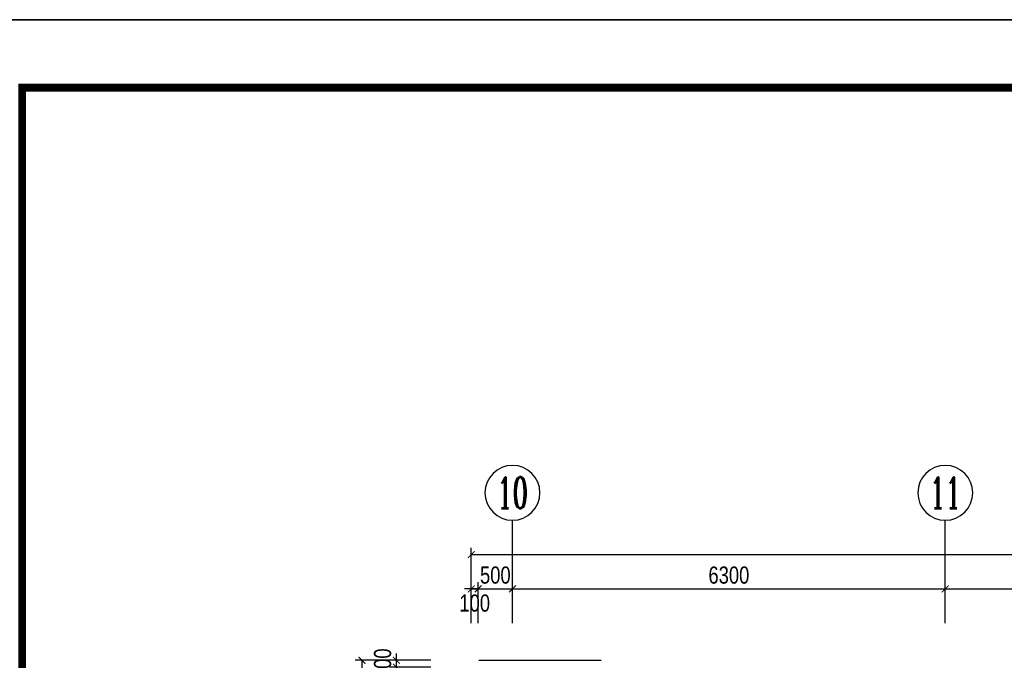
# Model space of a CAD drawing. Header units: millimetres. Extents: x -539149 to -534375, y 505028 to 505469.
# Tile 36 of 135: x -537345 to -537202, y 505365 to 505459. Entities that reach past the tile are written whole.
import ezdxf
from ezdxf.enums import TextEntityAlignment as Align

# ---------------------------------------------------------------- set-up
doc = ezdxf.new("R2010")
doc.units = ezdxf.units.MM
doc.header["$LTSCALE"] = 10
doc.layers.get('Defpoints').update_dxf_attribs({"color": 8})
for name, color, linetype in [('A-建筑-原墙体', 2, 'Continuous'), ('A-建筑-窗户', 4, 'Continuous'), ('A-建筑-轴号', 3, 'Continuous'), ('A2图框$0$E-图框', 100, 'Continuous'), ('AXIS_TEXT', 50, 'Continuous'), ('B-平面-尺寸', 8, 'Continuous')]:
    doc.layers.add(name, color=color, linetype=linetype)
doc.layers.add('A-批量打印图层', color=251, linetype='Continuous', plot=False)
doc.layers.add('A2图框$0$图框外线', color=1, linetype='Continuous', plot=False)
doc.styles.add('_TCH_AXIS', font='COMPLEX', dxfattribs={"bigfont": 'GBCBIG'})
doc.styles.add('CCD_DIM', font='txt', dxfattribs={"width": 0.8})
doc.styles.add('COMPLEX', font='COMPLEX')
doc.dimstyles.new('1-1', dxfattribs={"dimscale": 0, "dimtxt": 2.5, "dimasz": 1, "dimexe": 1, "dimexo": 1, "dimgap": 0.75, "dimtad": 1, "dimdec": 0, "dimrnd": 0.005, "dimzin": 0, "dimdsep": 46, "dimtxsty": 'CCD_DIM', "dimblk": 'ARCHTICK', "dimcen": 0.13, "dimclrd": 44, "dimclre": 44, "dimclrt": 50, "dimadec": 0, "dimazin": 0, "dimtfac": 1, "dimtdec": 0, "dimtix": 1, "dimtmove": 2, "dimatfit": 3, "dimldrblk": 'HBA_Leader_Dot', "dimfxl": 5, "dimfxlon": 1, "dimtvp": 1, "dimtolj": 1, "dimtzin": 0, "dimarcsym": 0})

# ---------------------------------------------------------------- blocks, each defined once
blk = doc.blocks.new('_ArchTick')
at = {"color": 0, "linetype": 'ByBlock', "const_width": 0.15}
blk.add_lwpolyline([(-0.5, -0.5), (0.5, 0.5)], dxfattribs=at)
blk = doc.blocks.new('*D43')
at = {"layer": 'B-平面-尺寸', "color": 44, "lineweight": -2, "ltscale": 0.01, "transparency": 16777216}
for p, q in [((-537279.27, 505375.6), (-537280.27, 505375.6)), ((-537279.27, 505370.6), (-537279.27, 505376.6)), ((-537279.27, 505375.6), (-537278.27, 505375.6)), ((-537278.27, 505370.6), (-537278.27, 505376.6)), ((-537278.27, 505375.6), (-537277.27, 505375.6))]:
    blk.add_line(p, q, dxfattribs=at)
at = {"layer": 'Defpoints', "color": 0, "ltscale": 0.01, "transparency": 16777216}
for p in [(-537278.27, 505375.6), (-537279.27, 505365.6), (-537278.27, 505365.6)]:
    blk.add_point(p, dxfattribs=at)
at = {"layer": 'B-平面-尺寸', "color": 44, "lineweight": -2, "ltscale": 0.01, "transparency": 16777216}
blk.add_blockref('_ArchTick', (-537279.27, 505375.6), dxfattribs=at)
at = {"layer": 'B-平面-尺寸', "color": 44, "lineweight": -2, "ltscale": 0.01, "transparency": 16777216, "rotation": 180}
blk.add_blockref('_ArchTick', (-537278.27, 505375.6), dxfattribs=at)
at = {"layer": 'B-平面-尺寸', "color": 50, "ltscale": 0.01, "transparency": 16777216, "insert": (-537278.77, 505373.52), "char_height": 2.5, "attachment_point": 5, "style": 'CCD_DIM'}
blk.add_mtext('\\A1;100', dxfattribs=at)
blk = doc.blocks.new('HBA_Leader_Dot')
at = {"color": 0, "linetype": 'ByBlock'}
blk.add_line((-5, 0), (-10, 0), dxfattribs=at)
at = {"color": 0, "linetype": 'ByBlock', "const_width": 5}
blk.add_lwpolyline([(-2.5, 0, 1), (2.5, 0, 1)], format="xyb", close=True, dxfattribs=at)
blk = doc.blocks.new('*D44')
at = {"layer": 'B-平面-尺寸', "color": 44, "lineweight": -2, "ltscale": 0.01, "transparency": 16777216}
for p, q in [((-537278.27, 505375.6), (-537279.27, 505375.6)), ((-537278.27, 505370.6), (-537278.27, 505376.6)), ((-537278.27, 505375.6), (-537273.27, 505375.6)), ((-537273.27, 505370.6), (-537273.27, 505376.6)), ((-537273.27, 505375.6), (-537272.27, 505375.6))]:
    blk.add_line(p, q, dxfattribs=at)
at = {"layer": 'Defpoints', "color": 0, "ltscale": 0.01, "transparency": 16777216}
for p in [(-537273.27, 505375.6), (-537278.27, 505365.6), (-537273.27, 505365.6)]:
    blk.add_point(p, dxfattribs=at)
at = {"layer": 'B-平面-尺寸', "color": 44, "lineweight": -2, "ltscale": 0.01, "transparency": 16777216}
blk.add_blockref('_ArchTick', (-537278.27, 505375.6), dxfattribs=at)
at = {"layer": 'B-平面-尺寸', "color": 44, "lineweight": -2, "ltscale": 0.01, "transparency": 16777216, "rotation": 180}
blk.add_blockref('_ArchTick', (-537273.27, 505375.6), dxfattribs=at)
at = {"layer": 'B-平面-尺寸', "color": 50, "ltscale": 0.01, "transparency": 16777216, "insert": (-537275.77, 505377.6), "char_height": 2.5, "attachment_point": 5, "style": 'CCD_DIM'}
blk.add_mtext('\\A1;500', dxfattribs=at)
blk = doc.blocks.new('*D64')
at = {"layer": 'B-平面-尺寸', "color": 44, "lineweight": -2, "ltscale": 0.01, "transparency": 16777216}
for p, q in [((-537290.17, 505365.2), (-537290.17, 505366.2)), ((-537285.17, 505365.2), (-537291.17, 505365.2)), ((-537285.17, 505364.2), (-537291.17, 505364.2)), ((-537290.17, 505364.2), (-537290.17, 505365.2)), ((-537290.17, 505364.2), (-537290.17, 505363.2))]:
    blk.add_line(p, q, dxfattribs=at)
at = {"layer": 'Defpoints', "color": 0, "ltscale": 0.01, "transparency": 16777216}
for p in [(-537290.17, 505365.2), (-537280.17, 505365.2), (-537280.17, 505364.2)]:
    blk.add_point(p, dxfattribs=at)
at = {"layer": 'B-平面-尺寸', "color": 44, "lineweight": -2, "ltscale": 0.01, "transparency": 16777216}
for p, rotation in [((-537290.17, 505365.2), 270), ((-537290.17, 505364.2), 90)]:
    blk.add_blockref('_ArchTick', p, dxfattribs=dict(at, rotation=rotation))
at = {"layer": 'B-平面-尺寸', "color": 50, "ltscale": 0.01, "transparency": 16777216, "insert": (-537292.17, 505364.7), "char_height": 2.5, "attachment_point": 5, "rotation": 90, "style": 'CCD_DIM'}
blk.add_mtext('\\A1;100', dxfattribs=at)
blk = doc.blocks.new('_AXISO')
blk.add_circle((0, 0), 0.5)
at = {"layer": 'AXIS_TEXT', "style": 'COMPLEX', "width": 1.041667}
blk.add_attdef('A', text='', height=0.56, dxfattribs=at).set_placement((-0.25, -0.28), (0.25, -0.28), align=Align.FIT)
blk = doc.blocks.new('A2图框')
at = {"layer": 'A2图框$0$E-图框', "color": 4, "const_width": 1.13}
blk.add_lwpolyline([(-363.4, 295.3), (209.38, 295.3), (209.38, -104.9), (-363.4, -104.9)], close=True, dxfattribs=at)
at = {"layer": 'A2图框$0$图框外线', "color": 1}
blk.add_lwpolyline([(-374.72, 305.2), (219.28, 305.2), (219.28, -114.8), (-374.72, -114.8)], close=True, dxfattribs=at)
blk.add_lwpolyline([(-374.72, 305.2), (219.28, 305.2), (219.28, -114.8), (-374.72, -114.8)], close=True, dxfattribs=at)
blk.add_lwpolyline([(-374.72, 305.2), (219.28, 305.2), (219.28, -114.8), (-374.72, -114.8)], close=True, dxfattribs=at)

msp = doc.modelspace()

# ---------------------------------------------------------------- linework, layer by layer
at = {"layer": 'A-建筑-原墙体', "ltscale": 0.01}
msp.add_line((-537278.173, 505365.199, 0.069), (-537260.373, 505365.199, 0.069), dxfattribs=at)
at = {"layer": 'A-建筑-轴号', "ltscale": 0.01}
for p, q in [((-537273.273, 505370.599, 0.069), (-537273.273, 505385.599, 0.069)), ((-537210.273, 505370.599, 0.069), (-537210.273, 505385.599, 0.069))]:
    msp.add_line(p, q, dxfattribs=at)
at = {"layer": 'A-批量打印图层'}
msp.add_lwpolyline([(-537355.961, 505458.51), (-536761.961, 505458.51), (-536761.961, 505038.51), (-537355.961, 505038.51)], close=True, dxfattribs=at)

# ---------------------------------------------------------------- block references
at = {"layer": 'A-建筑-窗户', "ltscale": 0.5}
msp.add_blockref('A2图框', (-536981.245, 505153.313), dxfattribs=at)
at = {"layer": 'A-建筑-轴号', "ltscale": 0.01}
ref = msp.add_blockref('_AXISO', (-537273.273, 505389.599, 0.069), dxfattribs=dict(at, xscale=-8, yscale=8, zscale=8, rotation=180))
ref.add_attrib('A', '10', dxfattribs={"layer": 'AXIS_TEXT', "height": 4.5255, "style": '_TCH_AXIS', "width": 0.724138}).set_placement((-537275.536, 505387.336, 0.069), (-537271.01, 505387.336, 0.069), align=Align.FIT)
ref = msp.add_blockref('_AXISO', (-537210.273, 505389.599, 0.069), dxfattribs=dict(at, xscale=-8, yscale=8, zscale=8, rotation=180))
ref.add_attrib('A', '11', dxfattribs={"layer": 'AXIS_TEXT', "height": 4.5255, "style": '_TCH_AXIS', "width": 0.875}).set_placement((-537212.536, 505387.336, 0.069), (-537208.01, 505387.336, 0.069), align=Align.FIT)

# ---------------------------------------------------------------- dimensions: what is measured, and where the dimension line sits
at = {"layer": 'B-平面-尺寸', "ltscale": 0.01}
msp.add_linear_dim(base=(-536920.273, 505380.599, 0.069), p1=(-537279.273, 505370.199, 0.069), p2=(-536920.273, 505370.199, 0.069), dimstyle='1-1', override={"dimscale": 1, "dimlfac": 100}, dxfattribs=at).render()
for p1, p2, picture, middle in [((-537278.273, 505365.599, 0.069), (-537273.273, 505365.599, 0.069), '*D44', (-537275.773, 505377.599, 0.069)), ((-537280.173, 505364.199, 0.069), (-537280.173, 505365.199, 0.069), '*D64', (-537292.173, 505364.699, 0.069))]:
    dim = msp.add_aligned_dim(p1=p1, p2=p2, distance=10, dimstyle='1-1', override={"dimscale": 1, "dimlfac": 100}, dxfattribs=at)
    dim.commit()
    dim.dimension.update_dxf_attribs({"geometry": picture, "text_midpoint": middle})
for p1, p2, distance in [((-537273.273, 505365.599, 0.069), (-537210.273, 505365.599, 0.069), 10), ((-537210.273, 505365.599, 0.069), (-537123.273, 505365.599, 0.069), 10), ((-537280.173, 505220.699, 0.069), (-537280.173, 505365.199, 0.069), 15)]:
    msp.add_aligned_dim(p1=p1, p2=p2, distance=distance, dimstyle='1-1', override={"dimscale": 1, "dimlfac": 100}, dxfattribs=at).render()
dim = msp.add_linear_dim(base=(-537278.273, 505375.599, 0.069), p1=(-537279.273, 505365.599, 0.069), p2=(-537278.273, 505365.599, 0.069), angle=0, dimstyle='1-1', override={"dimscale": 1, "dimlfac": 100}, dxfattribs=at)
dim.commit()
dim.dimension.update_dxf_attribs({"geometry": '*D43', "text_midpoint": (-537278.773, 505373.517, 0.069), "dimtype": 161})

doc.saveas('drawing.dxf')
